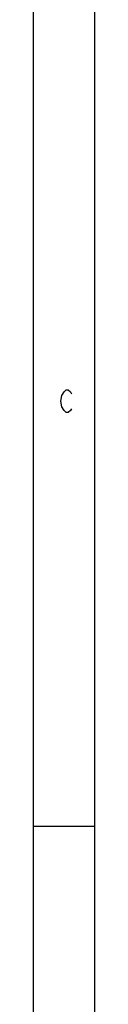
# Model space of a CAD drawing. Header units: millimetres. Extents: x 274 to 694, y 677 to 971.
# Tile 21 of 22: x 689 to 694, y 738 to 821. Entities that reach past the tile are written whole.
import ezdxf
from ezdxf.lldxf.tags import DXFTag

# ---------------------------------------------------------------- set-up
doc = ezdxf.new("R2010")
doc.units = ezdxf.units.MM
doc.layers.add('EFEXPLORER-ENCLOSURE-DXF_FORMAT', color=7, linetype='CONTINUOUS')
tags = doc.linetypes.add('DASHED', pattern=[25.72, 12.86, -12.86]).pattern_tags.tags
tags[6:7] = [DXFTag(74, 4), DXFTag(75, 0), DXFTag(340, '0'), DXFTag(46, 0.0), DXFTag(50, 0.0), DXFTag(44, 0.0), DXFTag(45, 0.0)]
tags[4:5] = [DXFTag(74, 4), DXFTag(75, 0), DXFTag(340, '0'), DXFTag(46, 0.0), DXFTag(50, 0.0), DXFTag(44, 0.0), DXFTag(45, 0.0)]

msp = doc.modelspace()

# ---------------------------------------------------------------- linework, layer by layer
at = {"layer": 'EFEXPLORER-ENCLOSURE-DXF_FORMAT', "color": 18, "linetype": 'DASHED'}
msp.add_line((694.163, 970.863), (694.163, 676.863), dxfattribs=at)
at = {"layer": 'EFEXPLORER-ENCLOSURE-DXF_FORMAT', "color": 7, "linetype": 'Continuous'}
for p, q in [((689.041, 681.985), (689.041, 965.741)), ((689.041, 752.924), (694.163, 752.924))]:
    msp.add_line(p, q, dxfattribs=at)
for points in [[(691.603, 787.914), (691.425, 788.231), (691.336, 788.705), (691.425, 789.179)], [(691.425, 789.179), (691.603, 789.495), (691.781, 789.653), (691.958, 789.653), (692.136, 789.495), (692.225, 789.337)], [(692.225, 788.072), (692.136, 787.914), (691.958, 787.756), (691.781, 787.756), (691.603, 787.914)]]:
    msp.add_lwpolyline(points, dxfattribs=at)

doc.saveas('drawing.dxf')
